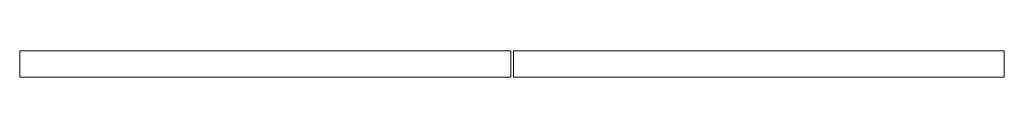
# Model space of a CAD drawing. Header units: centimetres. Extents: x -35.3 to 36.5, y -21.6 to 40.3.
# Tile 2 of 2: x -35.3 to 36.5, y 38.4 to 40.3. Entities that reach past the tile are written whole.
import ezdxf

# ---------------------------------------------------------------- set-up
doc = ezdxf.new("R2010")
doc.units = ezdxf.units.CM
doc.header["$LTSCALE"] = 2.54
doc.layers.add('Lucido design-1', color=7, linetype='Continuous')

# ---------------------------------------------------------------- blocks, each defined once
blk = doc.blocks.new('Gruppo-6-1')
at = {"color": 142, "linetype": 'Continuous', "lineweight": 9, "true_color": 0x0099ff}
for points in [[(-35.32, 40.34, 15.818), (-35.32, 38.44, 15.818), (-35.32, 38.44, 63.618), (-35.32, 40.34, 63.618)], [(0.485, 40.34, 15.818), (0.485, 38.44, 15.818), (-35.32, 38.44, 15.818), (-35.32, 40.34, 15.818)], [(-35.32, 40.34, 63.618), (-35.32, 38.44, 63.618), (0.485, 38.44, 63.618), (0.485, 40.34, 63.618)], [(-35.32, 40.34, 63.618), (0.485, 40.34, 63.618), (0.485, 40.34, 15.818), (-35.32, 40.34, 15.818)], [(0.485, 40.34, 63.618), (0.485, 38.44, 63.618), (0.485, 38.44, 15.818), (0.485, 40.34, 15.818)], [(0.685, 40.34, 15.818), (0.685, 38.44, 15.818), (0.685, 38.44, 63.618), (0.685, 40.34, 63.618)], [(36.48, 40.34, 15.818), (36.48, 38.44, 15.818), (0.685, 38.44, 15.818), (0.685, 40.34, 15.818)], [(0.685, 40.34, 63.618), (0.685, 38.44, 63.618), (36.48, 38.44, 63.618), (36.48, 40.34, 63.618)], [(0.685, 40.34, 63.618), (36.48, 40.34, 63.618), (36.48, 40.34, 15.818), (0.685, 40.34, 15.818)], [(36.48, 40.34, 63.618), (36.48, 38.44, 63.618), (36.48, 38.44, 15.818), (36.48, 40.34, 15.818)], [(-35.32, 38.44, 15.818), (0.485, 38.44, 15.818), (0.485, 38.44, 63.618), (-35.32, 38.44, 63.618)], [(0.685, 38.44, 15.818), (36.48, 38.44, 15.818), (36.48, 38.44, 63.618), (0.685, 38.44, 63.618)]]:
    blk.add_3dface(points, dxfattribs=at)
blk = doc.blocks.new('Gruppo-7-1')
at = {"color": 142, "true_color": 0x0099ff}
blk.add_blockref('Gruppo-6-1', (0, 0), dxfattribs=at)

msp = doc.modelspace()

# ---------------------------------------------------------------- block references
at = {"layer": 'Lucido design-1', "color": 142, "true_color": 0x0099ff}
msp.add_blockref('Gruppo-7-1', (0, 0), dxfattribs=at)

doc.saveas('drawing.dxf')
